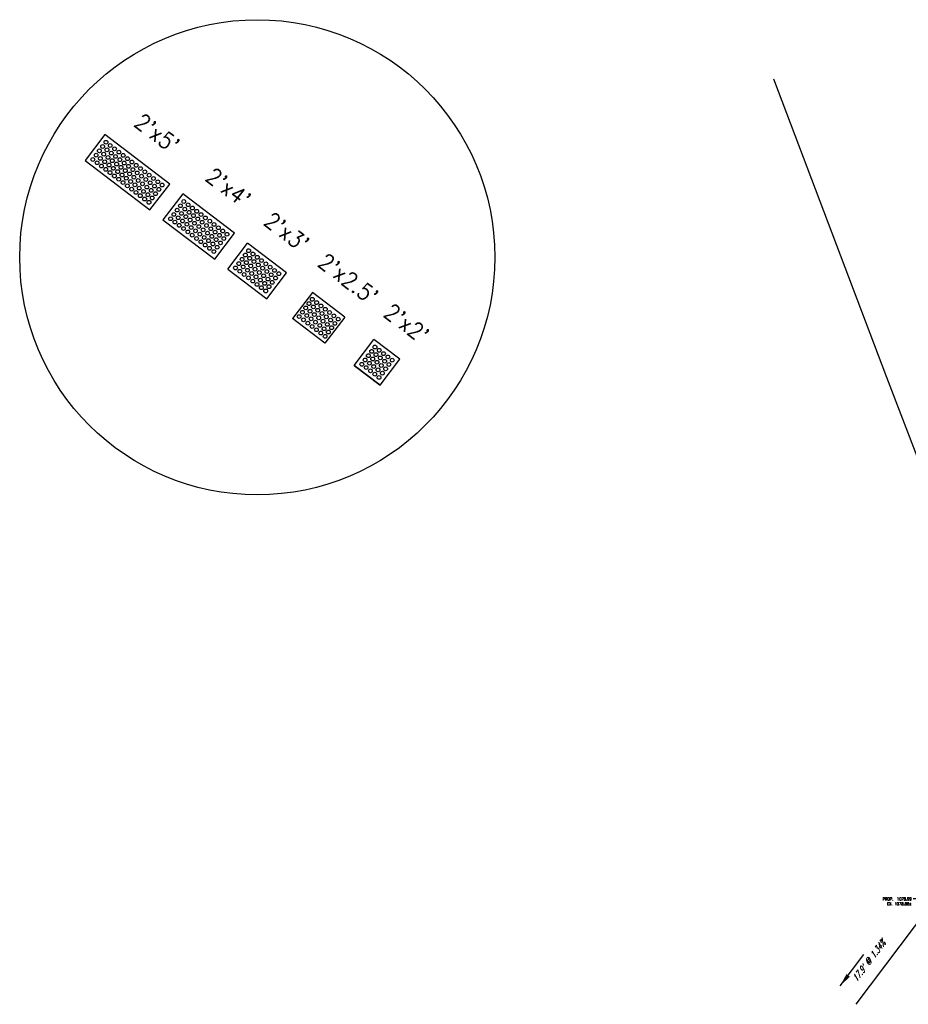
# Model space of a CAD drawing. Extents: x 167754 to 212748, y 396132 to 454338.
# Tile 87 of 150: x 212381 to 212436, y 396427 to 396487. Entities that reach past the tile are written whole.
import ezdxf
from ezdxf import colors
from ezdxf.entities.mleader import LeaderData, LeaderLine
from ezdxf.enums import TextEntityAlignment as Align
from ezdxf.math import Vec2, Vec3

# ---------------------------------------------------------------- set-up
doc = ezdxf.new("R2010")
doc.units = 0
doc.header["$MEASUREMENT"] = 0
doc.layers.get('0').update_dxf_attribs({"linetype": 'CONTINUOUS'})
for name, color, linetype, plot in [('0_3DP_MAT', 181, 'CONTINUOUS', False), ('0_EX. 3DP', 31, 'CONTINUOUS', False), ('SC_SCRATCH-1', 7, 'CONTINUOUS', False), ('SC_SCRATCH-2', 2, 'CONTINUOUS', False), ('SC_SCRATCH-3', 3, 'CONTINUOUS', False), ('SC_SCRATCH-4', 4, 'CONTINUOUS', False), ('SC_SCRATCH-5', 5, 'CONTINUOUS', False)]:
    doc.layers.add(name, color=color, linetype=linetype, plot=plot)
doc.styles.add('romans', font='romans.shx', dxfattribs={"width": 0.75, "oblique": 22.5})
doc.styles.get("Standard").update_dxf_attribs({"font": 'romans.shx', "width": 0.9})
doc.dimstyles.new('4P', dxfattribs={"dimscale": 4, "dimtxt": 0.14, "dimasz": 0.14, "dimexe": 0.05, "dimexo": 0.05, "dimgap": 0.05, "dimtad": 1, "dimzin": 0, "dimdsep": 46, "dimtxsty": 'romans', "dimcen": 0, "dimdle": 0.1, "dimclrd": 1, "dimclre": 1, "dimclrt": 7, "dimaunit": 1, "dimadec": 4, "dimazin": 0, "dimtfac": 1, "dimtmove": 0, "dimatfit": 2, "dimfxl": 1, "dimtvp": 1, "dimtolj": 1, "dimtzin": 0, "dimarcsym": 0})

# ---------------------------------------------------------------- blocks, each defined once
blk = doc.blocks.new('DOMES_5FT')
for p, q in [((-0.07, 2.499), (-2.069, 2.443)), ((-2.069, 2.443), (-1.929, -2.555)), ((0.07, -2.499), (-0.07, 2.499)), ((-1.929, -2.555), (0.07, -2.499))]:
    blk.add_line(p, q)
for centre in [(-1.725, 2.12), (-1.716, 1.788), (-1.392, 2.13), (-1.383, 1.797), (-1.059, 2.139), (-1.05, 1.806), (-0.727, 2.148), (-0.717, 1.816), (-0.394, 2.158), (-0.384, 1.825), (-1.706, 1.453), (-1.697, 1.12), (-1.374, 1.462), (-1.364, 1.129), (-1.041, 1.471), (-1.031, 1.138), (-0.708, 1.481), (-0.698, 1.148), (-0.375, 1.49), (-0.366, 1.157), (-1.688, 0.787), (-1.355, 0.796), (-1.022, 0.806), (-0.689, 0.815), (-0.356, 0.824), (-0.347, 0.491), (-1.678, 0.454), (-1.669, 0.121), (-1.346, 0.463), (-1.336, 0.131), (-1.013, 0.473), (-1.003, 0.14), (-0.68, 0.482), (-0.67, 0.149), (-0.338, 0.159), (-1.66, -0.212), (-1.65, -0.547), (-1.327, -0.202), (-1.317, -0.537), (-0.994, -0.193), (-0.985, -0.528), (-0.661, -0.184), (-0.652, -0.518), (-0.328, -0.174), (-0.319, -0.509), (-1.641, -0.881), (-1.632, -1.214), (-1.308, -0.872), (-1.299, -1.205), (-0.975, -0.863), (-0.966, -1.196), (-0.642, -0.853), (-0.633, -1.186), (-0.309, -0.844), (-0.3, -1.177), (-1.622, -1.547), (-1.613, -1.88), (-1.289, -1.538), (-1.28, -1.871), (-0.956, -1.528), (-0.947, -1.861), (-0.624, -1.519), (-0.614, -1.852), (-0.291, -1.51), (-0.281, -1.843), (-1.604, -2.213), (-1.271, -2.204), (-0.938, -2.194), (-0.605, -2.185), (-0.272, -2.175)]:
    blk.add_circle(centre, 0.115)
blk = doc.blocks.new('DOMES_4FT')
for p, q in [((-21.22, 49.29), (-23.96, 1.37)), ((2.74, 47.92), (-21.22, 49.29)), ((0, 0), (2.74, 47.92)), ((-23.96, 1.37), (0, 0))]:
    blk.add_line(p, q)
for centre in [(-17.43, 45.07), (-13.44, 44.85), (-9.45, 44.62), (-5.47, 44.39), (-1.48, 44.16), (-17.89, 37.09), (-17.66, 41.08), (-13.9, 36.87), (-13.67, 40.86), (-9.91, 36.64), (-9.68, 40.63), (-5.92, 36.41), (-5.69, 40.4), (-1.93, 36.18), (-1.7, 40.17), (-18.35, 29.12), (-18.12, 33.11), (-14.36, 28.89), (-14.13, 32.88), (-10.37, 28.66), (-10.14, 32.65), (-6.38, 28.43), (-6.15, 32.42), (-2.39, 28.2), (-2.16, 32.19), (-18.81, 21.09), (-18.58, 25.1), (-14.82, 20.86), (-14.59, 24.87), (-10.83, 20.63), (-10.6, 24.65), (-6.84, 20.4), (-6.61, 24.42), (-2.62, 24.19), (-19.03, 17.1), (-15.04, 16.87), (-11.06, 16.64), (-7.07, 16.41), (-3.08, 16.19), (-2.85, 20.18), (-19.49, 9.12), (-19.26, 13.11), (-15.5, 8.89), (-15.27, 12.88), (-11.51, 8.66), (-11.28, 12.65), (-7.52, 8.44), (-7.29, 12.42), (-3.53, 8.21), (-3.3, 12.2), (-19.72, 5.13), (-15.73, 4.9), (-11.74, 4.67), (-7.75, 4.45), (-3.76, 4.22)]:
    blk.add_circle(centre, 1.37)

msp = doc.modelspace()

# ---------------------------------------------------------------- linework, layer by layer
at = {"layer": '0_EX. 3DP'}
msp.add_polyline3d([(212443.017, 396442.479, 1078.951), (212434.194, 396465.487, 1078.969), (212427.257, 396483.795, 1079.691)], dxfattribs=at)
at = {"layer": 'SC_SCRATCH-1', "color": 1}
for points in [[(212401.488, 396466.234), (212402.701, 396467.824)], [(212401.488, 396466.234), (212402.701, 396467.824)], [(212404.292, 396466.611), (212402.701, 396467.824)], [(212403.079, 396465.021), (212401.488, 396466.234)], [(212401.488, 396466.234), (212403.079, 396465.021)], [(212403.079, 396465.021), (212404.292, 396466.611)]]:
    msp.add_lwpolyline(points, dxfattribs=at)
at = {"layer": 'SC_SCRATCH-1'}
msp.add_circle((212395.545, 396472.867), 14.582, dxfattribs=at)
at = {"layer": 'SC_SCRATCH-1', "color": 1}
for centre in [(212402.768, 396467.359), (212402.364, 396466.829), (212402.566, 396467.094), (212402.83, 396466.892), (212403.032, 396467.157), (212403.095, 396466.69), (212403.297, 396466.955), (212403.562, 396466.753), (212401.96, 396466.299), (212402.162, 396466.564), (212402.225, 396466.097), (212402.427, 396466.362), (212402.628, 396466.627), (212402.691, 396466.16), (212402.893, 396466.425), (212403.158, 396466.223), (212403.36, 396466.488), (212403.625, 396466.286), (212403.827, 396466.551), (212402.489, 396465.896), (212402.754, 396465.694), (212402.956, 396465.958), (212403.019, 396465.492), (212403.221, 396465.756), (212403.423, 396466.021)]:
    msp.add_circle(centre, 0.115, dxfattribs=at)
at = {"layer": 'SC_SCRATCH-2', "color": 6}
for points in [[(212398.924, 396470.705), (212397.712, 396469.114)], [(212400.912, 396469.189), (212398.924, 396470.705)], [(212400.912, 396469.189), (212399.699, 396467.598)], [(212399.699, 396467.598), (212397.712, 396469.114)]]:
    msp.add_lwpolyline(points, dxfattribs=at)
for centre in [(212398.921, 396470.288), (212398.517, 396469.759), (212398.719, 396470.023), (212398.986, 396469.82), (212399.188, 396470.085), (212399.454, 396469.882), (212399.719, 396469.68), (212398.114, 396469.229), (212398.315, 396469.494), (212398.582, 396469.291), (212398.784, 396469.556), (212398.848, 396469.088), (212399.05, 396469.352), (212399.252, 396469.617), (212399.315, 396469.15), (212399.517, 396469.415), (212399.782, 396469.213), (212399.984, 396469.478), (212400.248, 396469.276), (212400.513, 396469.074), (212398.38, 396469.026), (212398.646, 396468.823), (212398.911, 396468.621), (212399.113, 396468.886), (212399.378, 396468.684), (212399.58, 396468.948), (212399.643, 396468.482), (212399.844, 396468.747), (212400.046, 396469.011), (212400.109, 396468.545), (212400.311, 396468.809), (212399.176, 396468.419), (212399.441, 396468.217), (212399.705, 396468.015), (212399.907, 396468.28)]:
    msp.add_circle(centre, 0.115, dxfattribs=at)
at = {"layer": 'SC_SCRATCH-3'}
for points in [[(212393.736, 396472.147), (212394.949, 396473.737)], [(212397.334, 396471.917), (212394.949, 396473.737)], [(212393.736, 396472.147), (212396.121, 396470.327)], [(212396.121, 396470.327), (212397.334, 396471.917)]]:
    msp.add_lwpolyline(points, dxfattribs=at)
for centre in [(212394.611, 396472.742), (212394.813, 396473.006), (212395.015, 396473.271), (212395.078, 396472.805), (212395.28, 396473.069), (212395.545, 396472.867), (212394.207, 396472.212), (212394.409, 396472.477), (212394.674, 396472.275), (212394.876, 396472.54), (212394.939, 396472.073), (212395.141, 396472.338), (212395.343, 396472.603), (212395.405, 396472.136), (212395.607, 396472.401), (212395.809, 396472.665), (212395.872, 396472.199), (212396.074, 396472.463), (212396.339, 396472.262), (212394.472, 396472.01), (212394.737, 396471.808), (212395.002, 396471.606), (212395.204, 396471.871), (212395.468, 396471.669), (212395.67, 396471.934), (212395.733, 396471.467), (212395.935, 396471.732), (212396.137, 396471.997), (212396.2, 396471.53), (212396.402, 396471.795), (212396.604, 396472.06), (212396.667, 396471.593), (212396.868, 396471.858), (212395.266, 396471.404), (212395.531, 396471.202), (212395.796, 396471), (212395.998, 396471.265), (212396.263, 396471.063), (212396.465, 396471.328), (212396.061, 396470.799)]:
    msp.add_circle(centre, 0.115, dxfattribs=at)

# ---------------------------------------------------------------- block references
at = {"layer": 'SC_SCRATCH-4', "xscale": 0.08333333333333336, "yscale": 0.08333333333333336, "zscale": 0.08333333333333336, "rotation": 56.11751560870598}
msp.add_blockref('DOMES_4FT', (212394.154, 396474.343), dxfattribs=at)
at = {"layer": 'SC_SCRATCH-5', "rotation": 231.0594001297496}
msp.add_blockref('DOMES_5FT', (212386.97, 396477.291), dxfattribs=at)
msp.add_blockref('DOMES_5FT', (212386.97, 396477.291), dxfattribs=at)

# ---------------------------------------------------------------- texts
at = {"layer": '0_EX. 3DP', "style": 'romans', "oblique": 22.5, "width": 0.75}
msp.add_text("17.9' @ 1.34%", height=0.4, rotation=52.98379, dxfattribs=at).set_placement((212433.243, 396429.571), align=Align.CENTER)
at = {"layer": 'SC_SCRATCH-1', "color": 1, "insert": (212404.709, 396468.808), "char_height": 1, "attachment_point": 5, "rotation": 322.66802}
msp.add_mtext_dynamic_manual_height_columns("2'x2'", width=2.84833, gutter_width=12, heights=[0], dxfattribs=at)
at = {"layer": 'SC_SCRATCH-2', "color": 6, "insert": (212401.131, 396471.537), "char_height": 1, "attachment_point": 5, "rotation": 322.66802}
msp.add_mtext_dynamic_manual_height_columns("2'x2.5'", width=2.84833, gutter_width=12, heights=[0], dxfattribs=at)
at = {"layer": 'SC_SCRATCH-3', "insert": (212397.354, 396474.417), "char_height": 1, "attachment_point": 5, "rotation": 322.66802}
msp.add_mtext_dynamic_manual_height_columns("2'x3'", width=2.84833, gutter_width=12, heights=[0], dxfattribs=at)
at = {"layer": 'SC_SCRATCH-4', "insert": (212393.773, 396477.142), "char_height": 1, "attachment_point": 5, "rotation": 322.66802}
msp.add_mtext_dynamic_manual_height_columns("2'x4'", width=2.84833, gutter_width=12, heights=[0], dxfattribs=at)
at = {"layer": 'SC_SCRATCH-5', "insert": (212389.396, 396480.472), "char_height": 1, "attachment_point": 5, "rotation": 322.66802}
msp.add_mtext_dynamic_manual_height_columns("2'x5'", width=2.84833, gutter_width=12, heights=[0], dxfattribs=at)
msp.add_mtext_dynamic_manual_height_columns("2'x5'", width=2.84833, gutter_width=12, heights=[0], dxfattribs=at)

# ---------------------------------------------------------------- leaders
at = {"layer": '0_3DP_MAT'}
ml = msp.add_multileader_mtext('Standard', dxfattribs=at)
ml.set_content('PROP.^I 1078.99\\PEX. 1078.86±', color=256)
ml.set_leader_properties()
ml.build(insert=Vec2(0, 0))
ml.multileader.update_dxf_attribs({"dogleg_length": 0.36, "arrow_head_size": 0.18})
ctx = ml.context
ctx.base_point, ctx.char_height, ctx.arrow_head_size, ctx.landing_gap_size, ctx.plane_origin = Vec3(212433.765, 396433.484), 0.18, 0.18, 0.09, Vec3(212436.107, 396432.078)
ctx.text_align_type = 2
notes = []
notes.append((ctx, [(1, (1, 1, 0), (212436.159, 396433.484), (-1, 0), 0.36, [(0, [(212436.669, 396432.822)], 0, [])])]))
ctx.mtext.insert, ctx.mtext.alignment, ctx.mtext.flow_direction = Vec3(212435.709, 396433.574), 3, 5
ctx.mtext.has_bg_fill, ctx.mtext.bg_color, ctx.mtext.bg_scale_factor, ctx.mtext.bg_transparency, ctx.mtext.use_window_bg_color = 1, -1027028792, 1.5, 0, 1
at = {"layer": '0_EX. 3DP'}
msp.add_leader([(212431.33, 396428.156), (212432.775, 396430.073)], dimstyle='4P', override={"dimscale": 20, "dimtxt": 0.12, "dimasz": 0.04, "dimdec": 2}, dxfattribs=at)
for ctx, leaders in notes:
    for number, flags, end, landing, length, lines in leaders:
        leader = LeaderData()
        leader.index, (leader.has_last_leader_line, leader.has_dogleg_vector, leader.attachment_direction) = number, flags
        leader.last_leader_point, leader.dogleg_vector, leader.dogleg_length = Vec3(end), Vec3(landing), length
        for number, points, colour, breaks in lines:
            line = LeaderLine()
            line.index, line.vertices, line.color, line.breaks = number, Vec3.list(points), colors.encode_raw_color(colour), breaks
            leader.lines.append(line)
        ctx.leaders.append(leader)

# ---------------------------------------------------------------- next in the draw order: linework, layer by layer
msp.add_polyline3d([(212443.09, 396441.339, 1079.007), (212432.292, 396427.018, 1078.767)], dxfattribs=at)

doc.saveas('drawing.dxf')
